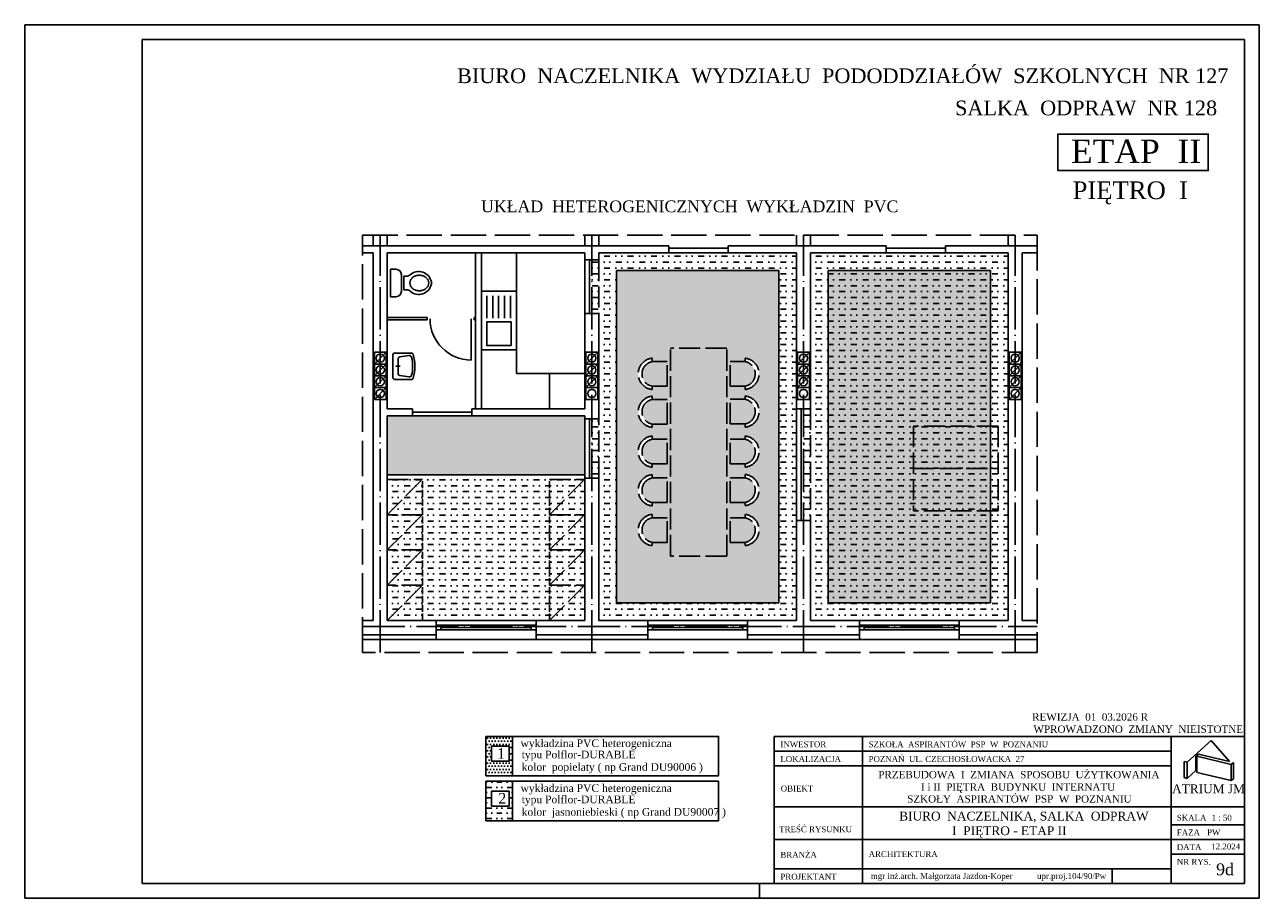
# Model space of a CAD drawing. Extents: x -4334 to 79223, y -1882 to 29514.
# Tile 20 of 60: x 44155 to 46255, y 7881 to 9366. Entities that reach past the tile are written whole.
import ezdxf

# ---------------------------------------------------------------- set-up
doc = ezdxf.new("R2010")
doc.units = 0
doc.header["$MEASUREMENT"] = 0
doc.linetypes.add('ACAD_ISO02W100', pattern=[15, 12, -3])
doc.linetypes.add('ACAD_ISO04W100', pattern=[30.5, 24, -3, 0.5, -3])
doc.layers.get('0').update_dxf_attribs({"color": 251, "linetype": 'CONTINUOUS'})
for name, color, linetype in [('CIENKIE', 251, 'CONTINUOUS'), ('NAPIS', 251, 'CONTINUOUS'), ('OSIE', 251, 'ACAD_ISO04W100'), ('PRZERYW', 251, 'ACAD_ISO02W100'), ('SCIANY', 251, 'CONTINUOUS'), ('urzadzenia', 251, 'CONTINUOUS'), ('URZĄDZENIA', 251, 'CONTINUOUS')]:
    doc.layers.add(name, color=color, linetype=linetype)
doc.styles.add('NEWROMAN', font='TIMES.TTF')
pattern_1 = [(0, (-899.314, 1332.461), (20, 10), [10, -10, 0, -10, 0, -10])]

# ---------------------------------------------------------------- blocks, each defined once
blk = doc.blocks.new('R060')
for p, q in [((0.08, 0.506), (0.459, 0.506)), ((0.08, 0.406), (0.459, 0.406)), ((0.08, 0.306), (0.459, 0.306)), ((0.08, 0.206), (0.459, 0.206)), ((0.08, 0.106), (0.459, 0.106))]:
    blk.add_line(p, q)
for points in [[(0, 0), (1, 0), (1, 0.6), (0, 0.6)], [(0.924, 0.093), (0.924, 0.507), (0.522, 0.507), (0.522, 0.093)]]:
    blk.add_lwpolyline(points, close=True)
blk = doc.blocks.new('A$C258907B0')
at = {"layer": 'URZĄDZENIA', "ltscale": 3, "xscale": -100, "yscale": 100, "zscale": 100, "rotation": 270}
blk.add_blockref('R060', (0, 0), dxfattribs=at)
blk = doc.blocks.new('R056')
for p, q in [((-0.332, 0.998), (0.335, 0.998)), ((-0.332, 0.865), (-0.332, 0.998)), ((0.335, 0.998), (0.335, 0.865)), ((0.201, 0.732), (-0.199, 0.732)), ((-0.165, 0.67), (0.001, 0.67)), ((-0.165, 0.67), (-0.165, 0.607)), ((0.168, 0.67), (0.001, 0.67)), ((0.168, 0.67), (0.168, 0.607))]:
    blk.add_line(p, q)
blk.add_lwpolyline([(0.001, 0.067, 0.117514), (0.071, 0.083, 0.104443), (0.135, 0.134, 0.090071), (0.175, 0.207, 0.08201), (0.19, 0.297, 0.08201), (0.175, 0.387, 0.090071), (0.135, 0.459, 0.104443), (0.071, 0.51, 0.117514), (0.001, 0.527, 0.117514), (-0.069, 0.51, 0.104443), (-0.132, 0.459, 0.090071), (-0.172, 0.387, 0.08201), (-0.187, 0.297, 0.08201), (-0.172, 0.207, 0.090071), (-0.132, 0.134, 0.104443), (-0.069, 0.083, 0.117514)], format="xyb", close=True)
for centre, radius, start, end in [((-0.199, 0.865), 0.133, 180, 270), ((-0.299, 0.607), 0.133, 318.639, 0), ((0.301, 0.607), 0.133, 180, 221.361), ((0.201, 0.865), 0.133, 270, 0), ((0.038, 0.311), 0.315, 138.639, 258.4219), ((-0.035, 0.311), 0.315, 281.5781, 41.361), ((0.001, 0.133), 0.133, 258.4219, 281.5781)]:
    blk.add_arc(centre, radius, start, end)
blk = doc.blocks.new('R053')
for p, q in [((0, 0.608), (0, 0)), ((0.917, 0.692), (0.083, 0.692)), ((0.769, 0.492), (0.231, 0.492)), ((0.5, 0.575), (0.5, 0.408)), ((1, 0), (1, 0.608)), ((0.095, 0.075), (0.149, 0.421)), ((0.905, 0.075), (0.851, 0.421))]:
    blk.add_line(p, q)
for centre, radius, start, end in [((0.083, 0.608), 0.0833, 90, 180), ((0.231, 0.408), 0.0833, 90, 171.1953), ((0.769, 0.408), 0.0833, 8.8047, 90), ((0.917, 0.608), 0.0833, 0, 90), ((0.083, 0), 0.0833, 180, 254.047), ((0.177, 0.062), 0.0833, 171.1953, 256.9798), ((0.823, 0.062), 0.0833, 283.0202, 8.8047), ((0.5, 1.458), 1.599, 254.047, 285.953), ((0.5, 1.458), 1.516, 256.9798, 283.0202), ((0.917, 0), 0.0833, 285.953, 0)]:
    blk.add_arc(centre, radius, start, end)

msp = doc.modelspace()

# ---------------------------------------------------------------- hatches: boundary and pattern name
at = {"layer": 'urzadzenia', "ltscale": 3}
h = msp.add_hatch(dxfattribs=at)
h.set_pattern_fill('MUDST', color=256, scale=40, style=0)
h.set_pattern_definition(pattern_1)
h.paths.add_polyline_path([(45467.94, 8978.3), (45351.6, 8978.3), (45250.6, 8978.3), (45131.94, 8978.3), (45131.94, 8966.3), (45131.94, 8875.3), (45131.94, 8715.42), (45161.94, 8708.45), (45161.94, 8948.3), (45437.94, 8948.3), (45437.94, 8644.25), (45467.94, 8637.27), (45467.94, 8713.3)])
h.paths.add_polyline_path([(45131.94, 8966.3), (45119.94, 8966.3), (45119.94, 8875.3), (45131.94, 8875.3)])
h.paths.add_polyline_path([(45491.94, 8713.3), (45479.94, 8713.3), (45479.94, 8634.48), (45491.94, 8631.69)])
h.paths.add_polyline_path([(45491.94, 8631.69), (45479.94, 8634.48), (45479.94, 8523.3), (45491.94, 8523.3)])
h.paths.add_polyline_path([(45439.94, 8900.69), (45465.94, 8900.69), (45465.94, 8881.19), (45439.94, 8881.19)], flags=24)
h.paths.add_polyline_path([(45376.64, 8950.3), (45376.64, 8976.3), (45396.14, 8976.3), (45396.14, 8950.3)], flags=24)
h = msp.add_hatch(dxfattribs=at)
h.set_pattern_fill('MUDST', color=256, scale=40, style=0)
h.set_pattern_definition(pattern_1)
h.paths.add_polyline_path([(45620.3, 8978.3), (45491.94, 8978.3), (45491.94, 8713.3), (45491.94, 8523.3), (45491.94, 8353.3), (45574.94, 8353.3), (45744.94, 8353.3), (45827.94, 8353.3), (45827.94, 8978.3), (45721.3, 8978.3)])
h = msp.add_hatch(dxfattribs=at)
h.set_pattern_fill('DOTS', color=256, scale=120, style=0)
h.set_pattern_definition([(0, (-899.3135, 1332.461), (3.75, 7.5), [0, -7.5])])
h.paths.add_polyline_path([(45521.94, 8948.3), (45521.94, 8383.3), (45797.94, 8383.3), (45797.94, 8539.94), (45666.76, 8539.94), (45666.76, 8611.94), (45666.76, 8683.94), (45797.94, 8683.94), (45797.94, 8948.3)])
h.paths.add_polyline_path([(45161.94, 8948.3), (45161.94, 8383.3), (45437.94, 8383.3), (45437.94, 8948.3)])
h.paths.add_polyline_path([(45107.94, 8601.3), (45107.94, 8696.3), (45107.94, 8696.3), (45107.94, 8701.3), (44915.94, 8701.3), (44814.94, 8701.3), (44771.94, 8701.3), (44771.94, 8696.3), (44771.94, 8601.3)])
h.paths.add_polyline_path([(45666.76, 8683.94), (45666.76, 8611.94), (45797.94, 8611.94), (45797.94, 8683.94)])
h.paths.add_polyline_path([(45666.76, 8611.94), (45666.76, 8539.94), (45797.94, 8539.94), (45797.94, 8611.94)])
h.paths.add_polyline_path([(45355.28, 8793.54), (45380.57, 8793.54), (45380.57, 8799.25, -0.8950139), (45380.57, 8746.18), (45380.57, 8751.65), (45355.28, 8751.65)], flags=16)
h.paths.add_polyline_path([(45247.76, 8793.54), (45247.76, 8751.65), (45222.48, 8751.65), (45222.48, 8746.18, -0.8950139), (45222.48, 8799.25), (45222.48, 8793.54)], flags=16)
h.paths.add_polyline_path([(45380.57, 8735.1, -0.8950139), (45380.57, 8682.04), (45380.57, 8687.51), (45355.28, 8687.51), (45355.28, 8729.4), (45380.57, 8729.4)], flags=16)
h.paths.add_polyline_path([(45247.76, 8729.09), (45247.76, 8687.2), (45222.48, 8687.2), (45222.48, 8681.73, -0.8950139), (45222.48, 8734.8), (45222.48, 8729.09)], flags=16)
h.paths.add_polyline_path([(45380.57, 8667.16, -0.8950139), (45380.57, 8614.09), (45380.57, 8619.56), (45355.28, 8619.56), (45355.28, 8661.45), (45380.57, 8661.45)], flags=16)
h.paths.add_polyline_path([(45247.76, 8661.45), (45247.76, 8619.56), (45222.48, 8619.56), (45222.48, 8614.09, -0.8950139), (45222.48, 8667.16), (45222.48, 8661.45)], flags=16)
h.paths.add_polyline_path([(45380.57, 8601.72, -0.8950139), (45380.57, 8548.66), (45380.57, 8554.13), (45355.28, 8554.13), (45355.28, 8596.02), (45380.57, 8596.02)], flags=16)
h.paths.add_polyline_path([(45247.76, 8595.71), (45247.76, 8553.82), (45222.48, 8553.82), (45222.48, 8548.35, -0.8950139), (45222.48, 8601.42), (45222.48, 8595.71)], flags=16)
h.paths.add_polyline_path([(45380.57, 8533.78, -0.8950139), (45380.57, 8480.71), (45380.57, 8486.18), (45355.28, 8486.18), (45355.28, 8528.07), (45380.57, 8528.07)], flags=16)
h.paths.add_polyline_path([(45247.76, 8528.07), (45247.76, 8486.18), (45222.48, 8486.18), (45222.48, 8480.71, -0.8950139), (45222.48, 8533.78), (45222.48, 8528.07)], flags=16)
h.paths.add_polyline_path([(45349.23, 8816.38), (45253.81, 8816.38), (45253.81, 8463), (45349.23, 8463)], flags=16)
h.paths.add_polyline_path([(45349.23, 8816.38), (45349.23, 8463), (45253.81, 8463), (45253.81, 8816.38)], flags=16)
h.paths.add_polyline_path([(45380.53, 8554.13, 0.8255392), (45380.57, 8596.02), (45355.28, 8596.02), (45355.28, 8554.13)], flags=0)
h.paths.add_polyline_path([(45380.53, 8687.51, 0.8255392), (45380.57, 8729.4), (45355.28, 8729.4), (45355.28, 8687.51)], flags=0)
h.paths.add_polyline_path([(45247.76, 8793.54), (45222.48, 8793.54, 0.8255392), (45222.51, 8751.65), (45247.76, 8751.65)], flags=0)
h.paths.add_polyline_path([(45222.48, 8729.09, 0.8255392), (45222.51, 8687.2), (45247.76, 8687.2), (45247.76, 8729.09)], flags=0)
h.paths.add_polyline_path([(45247.76, 8661.45), (45222.48, 8661.45, 0.8255392), (45222.51, 8619.56), (45247.76, 8619.56)], flags=0)
h.paths.add_polyline_path([(45247.76, 8595.71), (45222.48, 8595.71, 0.8255392), (45222.51, 8553.82), (45247.76, 8553.82)], flags=0)
h.paths.add_polyline_path([(45247.76, 8528.07), (45222.48, 8528.07, 0.8255392), (45222.51, 8486.18), (45247.76, 8486.18)], flags=0)
h.paths.add_polyline_path([(45355.28, 8486.18), (45380.53, 8486.18, 0.8255392), (45380.57, 8528.07), (45355.28, 8528.07)], flags=0)
h.paths.add_polyline_path([(45355.28, 8619.56), (45380.53, 8619.56, 0.8255392), (45380.57, 8661.45), (45355.28, 8661.45)], flags=0)
h.paths.add_polyline_path([(45355.28, 8751.65), (45380.53, 8751.65, 0.8255392), (45380.57, 8793.54), (45355.28, 8793.54)], flags=0)
h = msp.add_hatch(dxfattribs=at)
h.set_pattern_fill('MUDST', color=256, scale=40, style=0)
h.set_pattern_definition(pattern_1)
h.paths.add_polyline_path([(45467.94, 8637.27), (45437.94, 8644.25), (45437.94, 8383.3), (45161.94, 8383.3), (45161.94, 8708.45), (45131.94, 8715.42), (45131.94, 8696.3), (45131.94, 8696.3), (45131.94, 8595.3), (45131.94, 8595.3), (45131.94, 8353.3), (45214.94, 8353.3), (45384.94, 8353.3), (45467.94, 8353.3), (45467.94, 8523.3)])
h.paths.add_polyline_path([(45131.94, 8696.3), (45119.94, 8696.3), (45119.94, 8595.3), (45131.94, 8595.3)])
h.paths.add_polyline_path([(45183.46, 8355.3), (45183.46, 8381.3), (45202.96, 8381.3), (45202.96, 8355.3)], flags=24)
h.paths.add_polyline_path([(45133.94, 8446.2), (45159.94, 8446.2), (45159.94, 8426.7), (45133.94, 8426.7)], flags=24)
h = msp.add_hatch(dxfattribs=at)
h.set_pattern_fill('MUDST', color=256, scale=40, style=0)
h.set_pattern_definition(pattern_1)
h.paths.add_polyline_path([(45047.94, 8593.3), (45107.94, 8593.3), (45107.94, 8595.3), (45107.94, 8595.3), (45107.94, 8601.3), (44771.94, 8601.3), (44771.94, 8595.3), (44771.94, 8593.3), (44831.94, 8593.3), (44831.94, 8353.3), (44854.94, 8353.3), (45024.94, 8353.3), (45047.94, 8353.3)])
h.paths.add_polyline_path([(45047.94, 8533.3), (45107.94, 8593.3), (45047.94, 8593.3)], flags=0)
h.paths.add_polyline_path([(45047.94, 8533.3), (45107.94, 8533.3), (45107.94, 8593.3)], flags=16)
h.paths.add_polyline_path([(45047.94, 8533.3), (45047.94, 8473.3), (45107.94, 8533.3)], flags=16)
h.paths.add_polyline_path([(45047.94, 8473.3), (45107.94, 8473.3), (45107.94, 8533.3)], flags=16)
h.paths.add_polyline_path([(45047.94, 8473.3), (45047.94, 8413.3), (45107.94, 8473.3)], flags=16)
h.paths.add_polyline_path([(45047.94, 8413.3), (45107.94, 8413.3), (45107.94, 8473.3)], flags=16)
h.paths.add_polyline_path([(45047.94, 8413.3), (45047.94, 8353.3), (45107.94, 8413.3)])
h.paths.add_polyline_path([(45047.94, 8353.3), (45107.94, 8353.3), (45107.94, 8413.3)], flags=17)
h.paths.add_polyline_path([(44771.94, 8353.3), (44831.94, 8353.3), (44831.94, 8413.3)], flags=0)
h.paths.add_polyline_path([(44831.94, 8413.3), (44771.94, 8413.3), (44771.94, 8353.3)], flags=16)
h.paths.add_polyline_path([(44831.94, 8413.3), (44831.94, 8473.3), (44771.94, 8413.3)], flags=16)
h.paths.add_polyline_path([(44831.94, 8473.3), (44771.94, 8473.3), (44771.94, 8413.3)], flags=16)
h.paths.add_polyline_path([(44771.94, 8473.3), (44831.94, 8473.3), (44831.94, 8533.3)], flags=17)
h.paths.add_polyline_path([(44831.94, 8533.3), (44771.94, 8533.3), (44771.94, 8473.3)], flags=16)
h.paths.add_polyline_path([(44771.94, 8533.3), (44831.94, 8533.3), (44831.94, 8593.3)], flags=0)
h.paths.add_polyline_path([(44771.94, 8593.3), (44771.94, 8533.3), (44831.94, 8593.3)], flags=16)
h = msp.add_hatch(dxfattribs=at)
h.set_pattern_fill('DOTS', color=256, scale=85, style=0)
h.set_pattern_definition([(0, (3903.291, 2075.843), (2.65625, 5.3125), [0, -5.3125])])
h.paths.add_polyline_path([(44985.05, 8089.41), (44985.05, 8156.39), (44939.82, 8156.39), (44939.82, 8089.41)])
h.paths.add_polyline_path([(44979.55, 8139.84), (44979.55, 8114.19), (44949.5, 8114.19), (44949.5, 8139.84)], flags=16)
h.paths.add_polyline_path([(44957.2, 8140.81), (44973.13, 8140.81), (44973.13, 8113.84), (44957.2, 8113.84)], flags=24)
h = msp.add_hatch(dxfattribs=at)
h.set_pattern_fill('MUDST', color=256, scale=35, style=0)
h.set_pattern_definition([(0, (3903.291, 2075.843), (17.5, 8.75), [8.75, -8.75, 0, -8.75, 0, -8.75])])
h.paths.add_polyline_path([(44985.05, 8013.1), (44985.05, 8080.07), (44939.82, 8080.07), (44939.82, 8013.1)])
h.paths.add_polyline_path([(44979.55, 8063.52), (44979.55, 8037.87), (44949.5, 8037.87), (44949.5, 8063.52)], flags=16)
h.paths.add_polyline_path([(44956.81, 8064.7), (44977.42, 8064.7), (44977.42, 8037.74), (44956.81, 8037.74)], flags=24)

# ---------------------------------------------------------------- linework, layer by layer
at = {"layer": 'CIENKIE', "ltscale": 3}
for p, q in [((44155.21, 9366.2), (44155.21, 7881.2)), ((46255.21, 9366.2), (44155.21, 9366.2)), ((46255.21, 9366.2), (46255.21, 7881.2)), ((44355.21, 9341.2), (44355.21, 7906.2)), ((46230.21, 9341.2), (44355.21, 9341.2)), ((46230.21, 9341.2), (46230.21, 7906.2)), ((45250.6, 8986.3), (45351.6, 8986.3)), ((45250.6, 8978.3), (45351.6, 8978.3)), ((45620.3, 8986.3), (45721.3, 8986.3)), ((45620.3, 8978.3), (45721.3, 8978.3)), ((45107.94, 8966.3), (45107.94, 8875.3)), ((45115.94, 8966.3), (45115.94, 8875.3)), ((44749.94, 8789.36), (44769.94, 8809.36)), ((45109.94, 8789.36), (45129.94, 8809.36)), ((45469.94, 8789.36), (45489.94, 8809.36)), ((45829.94, 8789.36), (45849.94, 8809.36)), ((44749.94, 8769.36), (44769.94, 8789.36)), ((45109.94, 8769.36), (45129.94, 8789.36)), ((45469.94, 8769.36), (45489.94, 8789.36)), ((45829.94, 8769.36), (45849.94, 8789.36)), ((44749.94, 8749.36), (44769.94, 8769.36)), ((45109.94, 8749.36), (45129.94, 8769.36)), ((45469.94, 8749.36), (45489.94, 8769.36)), ((45829.94, 8749.36), (45849.94, 8769.36)), ((44749.94, 8729.36), (44769.94, 8749.36)), ((45829.94, 8729.36), (45849.94, 8749.36)), ((44814.94, 8707.3), (44915.94, 8707.3)), ((44814.94, 8701.3), (44915.94, 8701.3)), ((45107.94, 8696.3), (45107.94, 8595.3)), ((45115.94, 8696.3), (45115.94, 8595.3)), ((45467.94, 8713.3), (45467.94, 8523.3)), ((45475.94, 8713.3), (45475.94, 8523.3)), ((44854.94, 8353.3), (45024.94, 8353.3)), ((44854.94, 8345.43), (45024.94, 8345.43)), ((44854.94, 8337.43), (45024.94, 8337.43)), ((44862.94, 8337.43), (44862.94, 8345.43)), ((44862.94, 8341.43), (45016.94, 8341.43)), ((45016.94, 8337.43), (45016.94, 8345.43)), ((45214.94, 8353.3), (45384.94, 8353.3)), ((45214.94, 8345.43), (45384.94, 8345.43)), ((45214.94, 8337.43), (45384.94, 8337.43)), ((45222.94, 8337.43), (45222.94, 8345.43)), ((45222.94, 8341.43), (45376.94, 8341.43)), ((45376.94, 8337.43), (45376.94, 8345.43)), ((45574.94, 8353.3), (45744.94, 8353.3)), ((45574.94, 8345.43), (45744.94, 8345.43)), ((45574.94, 8337.43), (45744.94, 8337.43)), ((45582.94, 8337.43), (45582.94, 8345.43)), ((45582.94, 8341.43), (45736.94, 8341.43)), ((45736.94, 8337.43), (45736.94, 8345.43)), ((44729.87, 8329.3), (44854.94, 8329.3)), ((45024.94, 8321.3), (44854.94, 8321.3)), ((45024.94, 8329.3), (45214.94, 8329.3)), ((45384.94, 8321.3), (45214.94, 8321.3)), ((45384.94, 8329.3), (45574.94, 8329.3)), ((45744.94, 8321.3), (45574.94, 8321.3)), ((45744.94, 8329.3), (45877.13, 8329.3)), ((46132.5, 8112.61), (46132.5, 8085.11)), ((46207.5, 8108.7), (46207.5, 8081.2)), ((46207.5, 8081.2), (46211.22, 8084.55)), ((46230.21, 7906.2), (44355.21, 7906.2)), ((45405.21, 7906.2), (45405.21, 7881.2)), ((46255.21, 7881.2), (44155.21, 7881.2))]:
    msp.add_line(p, q, dxfattribs=at)
at = {"layer": 'CIENKIE'}
for p, q in [((45430.21, 8156.2), (45430.21, 7906.2)), ((45430.21, 8156.2), (46230.21, 8156.2)), ((45580.21, 8156.2), (45580.21, 7906.2)), ((46105.21, 8156.2), (46105.21, 7906.2)), ((46132.5, 8112.61), (46173.38, 8149.41)), ((46173.38, 8149.41), (46204.63, 8113.63)), ((45430.21, 8131.2), (46105.21, 8131.2)), ((45430.21, 8106.2), (46105.21, 8106.2)), ((46127.64, 8086.27), (46127.64, 8113.77)), ((46132.5, 8112.61), (46127.64, 8113.77)), ((46147.37, 8122.63), (46151.53, 8126.38)), ((46147.37, 8098.49), (46147.37, 8122.63)), ((46207.5, 8108.7), (46149.16, 8122.71)), ((46149.16, 8095.21), (46149.16, 8122.71)), ((46204.63, 8113.63), (46151.53, 8126.38)), ((46207.5, 8108.7), (46211.22, 8112.05)), ((46211.22, 8084.55), (46211.22, 8112.05)), ((46132.5, 8085.11), (46127.64, 8086.27)), ((46132.5, 8085.11), (46147.37, 8098.49)), ((46207.5, 8081.2), (46149.16, 8095.21)), ((45430.21, 8036.68), (46230.21, 8036.68)), ((46105.21, 8006.2), (46230.21, 8006.2)), ((45430.21, 7981.2), (46230.21, 7981.2)), ((46105.21, 7956.2), (46230.21, 7956.2)), ((45430.21, 7931.2), (46105.21, 7931.2)), ((46005.21, 7931.2), (46005.21, 7906.2))]:
    msp.add_line(p, q, dxfattribs=at)
msp.add_lwpolyline([(45912.52, 9118.26), (46168.45, 9118.26), (46168.45, 9180.27), (45912.52, 9180.27)], close=True, dxfattribs=at)
for centre in [(44759.94, 8799.36), (45119.94, 8799.36), (45479.94, 8799.36), (45839.94, 8799.36), (44759.94, 8779.36), (45119.94, 8779.36), (45479.94, 8779.36), (45839.94, 8779.36), (44759.94, 8759.36), (45119.94, 8759.36), (45479.94, 8759.36), (45839.94, 8759.36), (44759.94, 8739.36), (45119.94, 8739.36), (45479.94, 8739.36), (45839.94, 8739.36)]:
    msp.add_circle(centre, 7, dxfattribs=at)
at = {"layer": 'OSIE', "ltscale": 3}
for p, q in [((44759.94, 8298.89), (44759.94, 9008.37)), ((45119.94, 8298.89), (45119.94, 9008.37)), ((45479.94, 8298.89), (45479.94, 9008.37)), ((45839.94, 8298.89), (45839.94, 9008.37)), ((44729.87, 8343.3), (45877.13, 8343.3))]:
    msp.add_line(p, q, dxfattribs=at)
at = {"layer": 'PRZERYW', "ltscale": 3}
for p, q in [((44747.94, 9008.37), (44747.94, 8990.3)), ((44771.94, 9008.37), (44771.94, 8990.3)), ((45107.94, 9008.37), (45107.94, 8990.3)), ((45131.94, 9008.37), (45131.94, 8990.3)), ((45467.94, 9008.37), (45467.94, 8990.3)), ((45491.94, 9008.37), (45491.94, 8990.3)), ((45827.94, 9008.37), (45827.94, 8990.3)), ((45131.94, 8966.3), (45131.94, 8875.3)), ((45253.81, 8463), (45253.81, 8816.38)), ((45349.23, 8816.38), (45253.81, 8816.38)), ((45349.23, 8463), (45349.23, 8816.38)), ((45131.94, 8595.3), (45131.94, 8696.3)), ((45491.94, 8713.3), (45491.94, 8523.3)), ((45810.76, 8683.94), (45666.76, 8683.94)), ((45666.76, 8683.94), (45666.76, 8539.94)), ((45810.76, 8683.94), (45810.76, 8539.94)), ((45666.76, 8611.94), (45810.76, 8611.94)), ((44771.94, 8533.3), (44831.94, 8593.3)), ((44771.94, 8593.3), (44831.94, 8593.3)), ((45047.94, 8533.3), (45107.94, 8593.3)), ((45047.94, 8593.3), (45107.94, 8593.3)), ((44771.94, 8473.3), (44831.94, 8533.3)), ((44831.94, 8533.3), (44771.94, 8533.3)), ((45047.94, 8473.3), (45107.94, 8533.3)), ((45047.94, 8533.3), (45107.94, 8533.3)), ((45810.76, 8539.94), (45666.76, 8539.94)), ((44771.94, 8413.3), (44831.94, 8473.3)), ((44831.94, 8473.3), (44771.94, 8473.3)), ((45047.94, 8413.3), (45107.94, 8473.3)), ((45047.94, 8473.3), (45107.94, 8473.3)), ((45349.23, 8463), (45253.81, 8463)), ((44771.94, 8353.3), (44831.94, 8413.3)), ((44831.94, 8413.3), (44771.94, 8413.3)), ((45047.94, 8353.3), (45107.94, 8413.3)), ((45047.94, 8413.3), (45107.94, 8413.3))]:
    msp.add_line(p, q, dxfattribs=at)
at = {"layer": 'PRZERYW'}
for p, q in [((44831.94, 8353.3), (44831.94, 8593.3)), ((45047.94, 8353.3), (45047.94, 8593.3))]:
    msp.add_line(p, q, dxfattribs=at)
at = {"layer": 'PRZERYW', "ltscale": 5}
msp.add_lwpolyline([(44729.87, 9008.37), (45877.13, 9008.37), (45877.13, 8298.89), (44729.87, 8298.89)], close=True, dxfattribs=at)
at = {"layer": 'PRZERYW', "ltscale": 3}
for points in [[(45222.48, 8751.58), (45222.48, 8746.18, -0.8950139), (45222.48, 8799.25), (45222.48, 8793.54, 0.8255392), (45222.51, 8751.65), (45247.76, 8751.65), (45247.76, 8793.54), (45222.48, 8793.54)], [(45380.57, 8751.58), (45380.57, 8746.18, 0.8950139), (45380.57, 8799.25), (45380.57, 8793.54, -0.8255392), (45380.53, 8751.65), (45355.28, 8751.65), (45355.28, 8793.54), (45380.57, 8793.54)], [(45222.48, 8687.13), (45222.48, 8681.73, -0.8950139), (45222.48, 8734.8), (45222.48, 8729.09, 0.8255392), (45222.51, 8687.2), (45247.76, 8687.2), (45247.76, 8729.09), (45222.48, 8729.09)], [(45380.57, 8687.43), (45380.57, 8682.04, 0.8950139), (45380.57, 8735.1), (45380.57, 8729.4, -0.8255392), (45380.53, 8687.51), (45355.28, 8687.51), (45355.28, 8729.4), (45380.57, 8729.4)], [(45222.48, 8619.49), (45222.48, 8614.09, -0.8950139), (45222.48, 8667.16), (45222.48, 8661.45, 0.8255392), (45222.51, 8619.56), (45247.76, 8619.56), (45247.76, 8661.45), (45222.48, 8661.45)], [(45380.57, 8619.49), (45380.57, 8614.09, 0.8950139), (45380.57, 8667.16), (45380.57, 8661.45, -0.8255392), (45380.53, 8619.56), (45355.28, 8619.56), (45355.28, 8661.45), (45380.57, 8661.45)], [(45222.48, 8553.75), (45222.48, 8548.35, -0.8950139), (45222.48, 8601.42), (45222.48, 8595.71, 0.8255392), (45222.51, 8553.82), (45247.76, 8553.82), (45247.76, 8595.71), (45222.48, 8595.71)], [(45380.57, 8554.05), (45380.57, 8548.66, 0.8950139), (45380.57, 8601.72), (45380.57, 8596.02, -0.8255392), (45380.53, 8554.13), (45355.28, 8554.13), (45355.28, 8596.02), (45380.57, 8596.02)], [(45222.48, 8486.11), (45222.48, 8480.71, -0.8950139), (45222.48, 8533.78), (45222.48, 8528.07, 0.8255392), (45222.51, 8486.18), (45247.76, 8486.18), (45247.76, 8528.07), (45222.48, 8528.07)], [(45380.57, 8486.11), (45380.57, 8480.71, 0.8950139), (45380.57, 8533.78), (45380.57, 8528.07, -0.8255392), (45380.53, 8486.18), (45355.28, 8486.18), (45355.28, 8528.07), (45380.57, 8528.07)]]:
    msp.add_lwpolyline(points, format="xyb", dxfattribs=at)
at = {"layer": 'SCIANY', "ltscale": 3}
for p, q in [((44729.87, 8990.3), (45250.6, 8990.3)), ((45250.6, 8978.3), (45250.6, 8990.3)), ((45351.6, 8978.3), (45351.6, 8990.3)), ((45351.6, 8990.3), (45620.3, 8990.3)), ((45620.3, 8978.3), (45620.3, 8990.3)), ((45721.3, 8978.3), (45721.3, 8990.3)), ((45721.3, 8990.3), (45877.13, 8990.3)), ((44729.87, 8978.3), (44747.94, 8978.3)), ((44771.94, 8978.3), (45107.94, 8978.3)), ((45131.94, 8978.3), (45250.6, 8978.3)), ((45351.6, 8978.3), (45467.94, 8978.3)), ((45491.94, 8978.3), (45620.3, 8978.3)), ((45721.3, 8978.3), (45827.94, 8978.3)), ((45851.94, 8978.3), (45877.13, 8978.3)), ((45107.94, 8966.3), (45131.94, 8966.3)), ((45107.94, 8875.3), (45131.94, 8875.3)), ((44747.94, 8696.3), (44747.94, 8595.3)), ((44814.94, 8713.3), (44771.94, 8713.3)), ((44814.94, 8701.3), (44771.94, 8701.3)), ((44771.94, 8595.3), (44771.94, 8696.3)), ((45107.94, 8713.3), (44915.94, 8713.3)), ((45107.94, 8701.3), (44915.94, 8701.3)), ((45107.94, 8696.3), (45131.94, 8696.3)), ((45467.94, 8713.3), (45491.94, 8713.3)), ((45107.94, 8595.3), (45131.94, 8595.3)), ((45467.94, 8523.3), (45491.94, 8523.3)), ((44729.87, 8353.3), (44747.94, 8353.3)), ((44771.94, 8353.3), (44854.94, 8353.3)), ((44854.94, 8321.3), (44854.94, 8353.3)), ((45024.94, 8321.3), (45024.94, 8353.3)), ((45024.94, 8353.3), (45107.94, 8353.3)), ((45131.94, 8353.3), (45214.94, 8353.3)), ((45214.94, 8321.3), (45214.94, 8353.3)), ((45384.94, 8321.3), (45384.94, 8353.3)), ((45384.94, 8353.3), (45467.94, 8353.3)), ((45491.94, 8353.3), (45574.94, 8353.3)), ((45574.94, 8321.3), (45574.94, 8353.3)), ((45744.94, 8353.3), (45827.94, 8353.3)), ((45744.94, 8321.3), (45744.94, 8353.3)), ((45851.94, 8353.3), (45877.13, 8353.3)), ((44729.87, 8321.3), (44854.94, 8321.3)), ((45024.94, 8321.3), (45214.94, 8321.3)), ((45384.94, 8321.3), (45574.94, 8321.3)), ((45744.94, 8321.3), (45877.13, 8321.3))]:
    msp.add_line(p, q, dxfattribs=at)
at = {"layer": 'SCIANY'}
for p, q in [((44747.94, 8696.3), (44747.94, 8978.3)), ((44771.94, 8713.3), (44771.94, 8978.3)), ((44921.94, 8713.3), (44921.94, 8978.3)), ((44931.94, 8713.3), (44931.94, 8978.3)), ((45107.94, 8966.3), (45107.94, 8978.3)), ((45131.94, 8966.3), (45131.94, 8978.3)), ((45467.94, 8713.3), (45467.94, 8978.3)), ((45491.94, 8713.3), (45491.94, 8978.3)), ((45827.94, 8353.3), (45827.94, 8978.3)), ((45851.94, 8353.3), (45851.94, 8978.3)), ((45107.94, 8713.3), (45107.94, 8875.3)), ((45131.94, 8696.3), (45131.94, 8875.3)), ((44771.94, 8696.3), (44771.94, 8701.3)), ((44814.94, 8701.3), (44814.94, 8713.3)), ((44915.94, 8701.3), (44915.94, 8713.3)), ((45107.94, 8696.3), (45107.94, 8701.3)), ((44747.94, 8353.3), (44747.94, 8600.3)), ((44771.94, 8353.3), (44771.94, 8600.3)), ((45107.94, 8353.3), (45107.94, 8595.3)), ((45131.94, 8353.3), (45131.94, 8595.3)), ((45467.94, 8353.3), (45467.94, 8523.3)), ((45491.94, 8353.3), (45491.94, 8523.3))]:
    msp.add_line(p, q, dxfattribs=at)
at = {"layer": 'urzadzenia'}
for p, q in [((44991.94, 8773.3), (44991.94, 8978.3)), ((45161.94, 8383.3), (45161.94, 8948.3)), ((45437.94, 8383.3), (45437.94, 8948.3)), ((45521.94, 8383.3), (45521.94, 8948.3)), ((45797.94, 8383.3), (45797.94, 8948.3)), ((44839.74, 8864.3), (44839.74, 8868.3)), ((44919.74, 8864.3), (44919.74, 8868.3)), ((44749.94, 8809.36), (44769.94, 8809.36)), ((45109.94, 8809.36), (45129.94, 8809.36)), ((45469.94, 8809.36), (45489.94, 8809.36)), ((45829.94, 8809.36), (45849.94, 8809.36)), ((44749.94, 8789.36), (44769.94, 8789.36)), ((45109.94, 8789.36), (45129.94, 8789.36)), ((45469.94, 8789.36), (45489.94, 8789.36)), ((45829.94, 8789.36), (45849.94, 8789.36)), ((44749.94, 8769.36), (44769.94, 8769.36)), ((45047.94, 8713.3), (45047.94, 8773.3)), ((45109.94, 8769.36), (45129.94, 8769.36)), ((45469.94, 8769.36), (45489.94, 8769.36)), ((45829.94, 8769.36), (45849.94, 8769.36)), ((44749.94, 8749.36), (44769.94, 8749.36)), ((45109.94, 8749.36), (45129.94, 8749.36)), ((45469.94, 8749.36), (45489.94, 8749.36)), ((45829.94, 8749.36), (45849.94, 8749.36)), ((44749.94, 8729.36), (44769.94, 8729.36)), ((45109.94, 8729.36), (45129.94, 8729.36)), ((45469.94, 8729.36), (45489.94, 8729.36)), ((45829.94, 8729.36), (45849.94, 8729.36))]:
    msp.add_line(p, q, dxfattribs=at)
at = {"layer": 'urzadzenia', "ltscale": 3}
for p, q in [((45161.94, 8948.3), (45437.94, 8948.3)), ((45521.94, 8948.3), (45797.94, 8948.3)), ((44771.94, 8868.3), (44839.74, 8868.3)), ((44771.94, 8864.3), (44839.74, 8864.3)), ((44914.74, 8866.2), (44914.74, 8796.2)), ((44919.74, 8868.3), (44921.94, 8868.3)), ((44919.74, 8864.3), (44921.94, 8864.3)), ((44749.94, 8809.36), (44749.94, 8729.36)), ((44769.94, 8809.36), (44769.94, 8729.36)), ((45109.94, 8809.36), (45109.94, 8729.36)), ((45129.94, 8809.36), (45129.94, 8729.36)), ((45469.94, 8809.36), (45469.94, 8729.36)), ((45489.94, 8809.36), (45489.94, 8729.36)), ((45829.94, 8809.36), (45829.94, 8729.36)), ((45849.94, 8809.36), (45849.94, 8729.36)), ((45107.94, 8773.3), (44991.94, 8773.3)), ((44947.94, 8713.3), (44937.94, 8713.3)), ((45107.94, 8601.3), (44771.94, 8601.3)), ((45161.94, 8383.3), (45437.94, 8383.3)), ((45521.94, 8383.3), (45797.94, 8383.3)), ((44985.05, 8089.41), (44985.05, 8156.39)), ((44985.05, 8013.1), (44985.05, 8080.07))]:
    msp.add_line(p, q, dxfattribs=at)
at = {"layer": 'urzadzenia'}
for points in [[(44939.82, 8156.39), (45335.48, 8156.39), (45335.48, 8089.41), (44939.82, 8089.41)], [(44979.55, 8139.84), (44949.5, 8139.84), (44949.5, 8114.19), (44979.55, 8114.19)], [(44939.82, 8080.07), (45335.48, 8080.07), (45335.48, 8013.1), (44939.82, 8013.1)], [(44979.55, 8063.52), (44949.5, 8063.52), (44949.5, 8037.87), (44979.55, 8037.87)]]:
    msp.add_lwpolyline(points, close=True, dxfattribs=at)
at = {"layer": 'urzadzenia', "ltscale": 3}
msp.add_arc((44914.74, 8866.2), 70, 180, 270, dxfattribs=at)

# ---------------------------------------------------------------- block references
at = {"layer": 'urzadzenia', "ltscale": 3, "rotation": 180}
msp.add_blockref('A$C258907B0', (44991.94, 8913.29), dxfattribs=at)
at = {"layer": 'URZĄDZENIA', "ltscale": 3, "rotation": 90}
for name, p, xscale, yscale, zscale in [('R056', (44847.19, 8927.25), -70, 70, 70), ('R053', (44812.41, 8763.13), 45, 45, 45)]:
    msp.add_blockref(name, p, dxfattribs=dict(at, xscale=xscale, yscale=yscale, zscale=zscale))

# ---------------------------------------------------------------- texts
at = {"layer": 'CIENKIE', "style": 'NEWROMAN'}
for s, height, p in [('REWIZJA  01  03.2026 R', 12.5, (45868.83, 8183.22)), ('WPROWADZONO  ZMIANY  NIEISTOTNE', 12.5, (45871.03, 8162.45)), ('INWESTOR', 10, (45440.56, 8137.97)), ('SZKOŁA  ASPIRANTÓW  PSP  W  POZNANIU', 10, (45590.56, 8137.97)), ('LOKALIZACJA', 10, (45440.56, 8112.97)), ('POZNAŃ  UL. CZECHOSŁOWACKA  27', 10, (45590.56, 8112.97)), ('PRZEBUDOWA  I  ZMIANA  SPOSOBU  UŻYTKOWANIA', 12.5, (45607.12, 8085.12)), ('OBIEKT', 10, (45441.18, 8062.71)), ('I i II  PIĘTRA  BUDYNKU  INTERNATU', 12.5, (45679.74, 8064.17)), ('ATRIUM JM', 15, (46106.78, 8059.81)), ('SZKOŁY  ASPIRANTÓW  PSP  W  POZNANIU', 12.5, (45656.24, 8043.87)), ('BIURO  NACZELNIKA, SALKA  ODPRAW  ', 15, (45642.65, 8013.43)), ('SKALA', 10, (46114.89, 8013.15)), ('1 : 50', 10, (46173.96, 8013.15)), ('TREŚĆ RYSUNKU', 10, (45438.58, 7993.55)), ('I  PIĘTRO - ETAP II', 15, (45732.8, 7988.57)), ('FAZA', 10, (46114.89, 7988.15)), ('PW', 10, (46166.33, 7988.37)), ('BRANŻA', 10, (45440.56, 7950.11)), ('ARCHITEKTURA', 10, (45590.76, 7951.28)), ('DATA', 10, (46114.89, 7963.15)), ('12.2024', 10, (46173.49, 7964.22)), ('NR RYS.', 10, (46114.89, 7938.15)), ('9d', 20, (46181.76, 7920.44)), ('PROJEKTANT', 10, (45440.56, 7912.97)), (' mgr inż.arch. Małgorzata Jazdon-Koper           upr.proj.104/90/Pw', 10, (45590.76, 7914.13))]:
    msp.add_text(s, height=height, dxfattribs=at).set_placement(p)
at = {"layer": 'NAPIS', "ltscale": 3, "style": 'NEWROMAN'}
for s, height, p in [('BIURO  NACZELNIKA  WYDZIAŁU  PODODDZIAŁÓW  SZKOLNYCH  NR 127', 25, (44890.63, 9266.9)), ('SALKA  ODPRAW  NR 128', 25, (45737.66, 9212.19)), ('ETAP  II', 40, (45934.78, 9130.97)), ('PIĘTRO  I', 30, (45937.59, 9069.78)), ('UKŁAD  HETEROGENICZNYCH  WYKŁADZIN  PVC', 20, (44931.41, 9047.4)), ('wykładzina PVC heterogeniczna', 13, (44998.65, 8138.33)), ('1', 18, (44958.58, 8118.34)), ('typu Polflor-DURABLE', 13, (45000.58, 8119.1)), ('kolor  popielaty ( np Grand DU90006 )', 13, (45000.58, 8097.9)), ('wykładzina PVC heterogeniczna', 13, (44998.65, 8062.02)), ('2', 18, (44960.74, 8042.24)), ('typu Polflor-DURABLE', 13, (45000.58, 8042.78)), ('kolor  jasnoniebieski ( np Grand DU90007 )', 13, (45000.58, 8021.58))]:
    msp.add_text(s, height=height, dxfattribs=at).set_placement(p)

doc.saveas('drawing.dxf')
